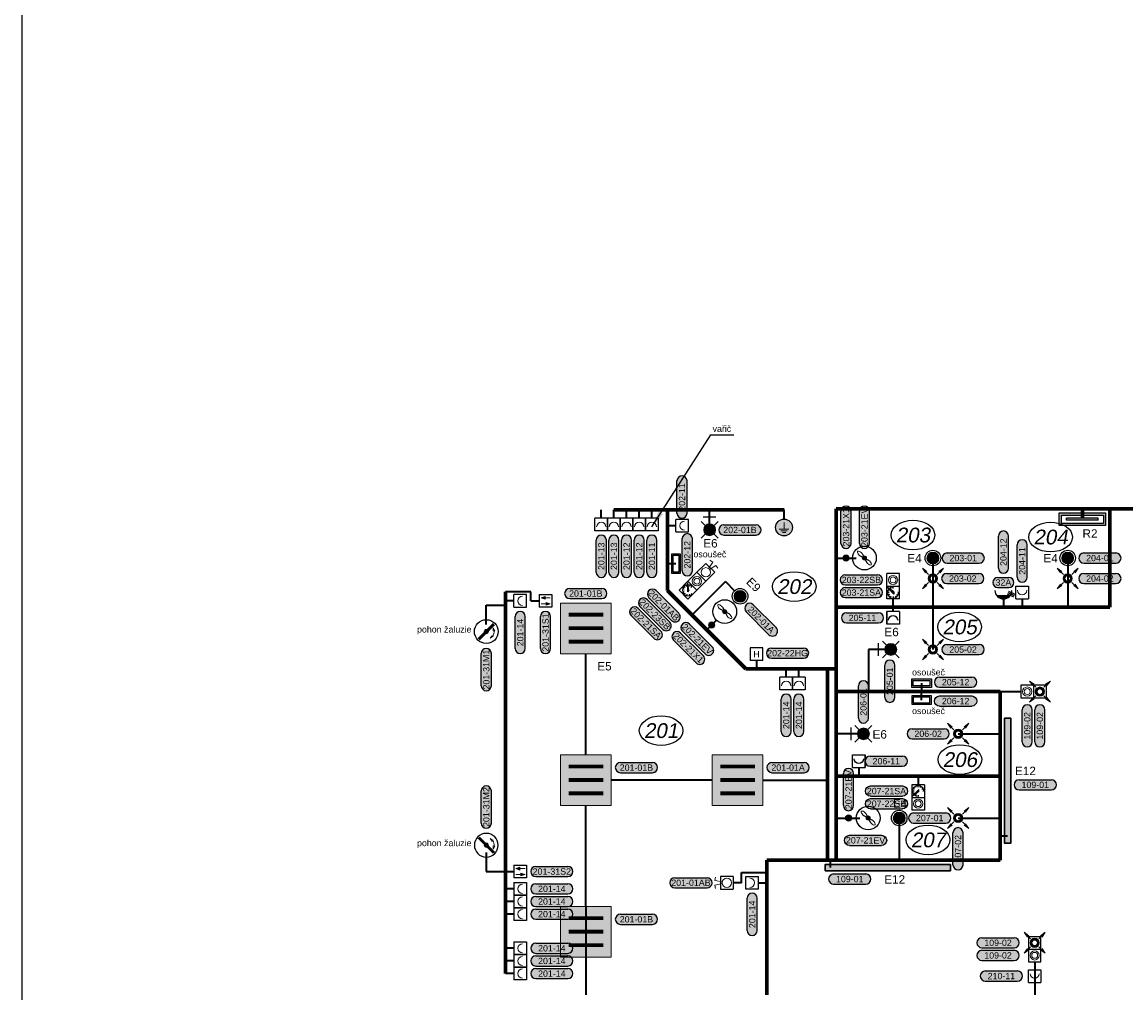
# Model space of a CAD drawing. Extents: x -19864 to 492529, y -84687 to -21221.
# Tile 10 of 34: x 125224 to 138326, y -68697 to -57177. Entities that reach past the tile are written whole.
import ezdxf
from ezdxf.enums import TextEntityAlignment as Align

# ---------------------------------------------------------------- set-up
doc = ezdxf.new("R2010")
doc.units = 0
doc.header["$MEASUREMENT"] = 0
doc.layers.get('0').update_dxf_attribs({"linetype": 'CONTINUOUS'})
for name, color, linetype in [('__ELEKTRO PAVELKA', 4, 'CONTINUOUS'), ('__Oranžová', 30, 'CONTINUOUS'), ('__Temná fialová', 195, 'CONTINUOUS'), ('__Zelená', 3, 'CONTINUOUS'), ('__Žlutá', 2, 'CONTINUOUS')]:
    doc.layers.add(name, color=color, linetype=linetype)
for name, color, linetype, true_color in [('__Rudá tmavá', 7, 'CONTINUOUS', 0xdb0000), ('__Temná modrá', 7, 'CONTINUOUS', 0x0000c7), ('__Tyrkysová', 7, 'CONTINUOUS', 0x00d6a1)]:
    doc.layers.add(name, color=color, linetype=linetype, true_color=true_color)
doc.layers.add('Matrice', color=251, linetype='CONTINUOUS', lineweight=13)
doc.layers.add('MP2000N', color=7, linetype='CONTINUOUS', plot=False)
doc.styles.add('Arial', font='arial.ttf')
doc.styles.add('GENERATED_STYLE_1', font='arial.ttf')
doc.dimstyles.get("Standard").update_dxf_attribs({"dimtxt": 150, "dimasz": 200, "dimexe": 0.18, "dimexo": 0.0625, "dimgap": 100, "dimtad": 1, "dimdec": 4, "dimzin": 0, "dimdsep": 46, "dimtxsty": 'GENERATED_STYLE_1', "dimcen": 0.09, "dimadec": 0, "dimazin": 0, "dimtfac": 1, "dimtdec": 4, "dimtofl": 0, "dimtmove": 0, "dimatfit": 3, "dimfxl": 1, "dimtolj": 1, "dimtzin": 0, "dimarcsym": 0})

# ---------------------------------------------------------------- blocks, each defined once
blk = doc.blocks.new('světlo132')
at = {"ltscale": 2}
h = blk.add_hatch(color=2, dxfattribs=at)
h.dxf.hatch_style = 1
h.paths.add_polyline_path([(-50, 50), (0, 0), (50, 50, 0.414214)], flags=17)
h.paths.add_polyline_path([(-50, 50), (50, -50, 0.198912), (71, 0, 0.668179)])
h.paths.add_polyline_path([(0, 0), (-50, -50, 0.414214), (50, -50)])
h.paths.add_polyline_path([(50, 50, 0.668179), (-71, 0, 0.198912), (-50, -50)])
at = {"color": 7, "lineweight": 13}
for p, q in [((50, 50), (-50, -50)), ((50, -50), (-50, 50))]:
    blk.add_line(p, q, dxfattribs=at)
blk.add_circle((0, 0), 92.4)
blk.add_circle((0, 0), 70.7, dxfattribs=at)
blk = doc.blocks.new('PPRO')
h = blk.add_hatch(color=256)
edge = h.paths.add_edge_path()
edge.add_arc((0, 0), 55, 0, 360)
edge = h.paths.add_edge_path(flags=16)
edge.add_arc((0, 0), 32.5, 0, 360)
at = {"color": 7, "lineweight": 5}
for p, q in [((-125, 124), (-51, 47)), ((-125, 124), (-87, 68)), ((-125, 124), (-71, 83)), ((125, 124), (51, 47)), ((125, 124), (71, 83)), ((125, 124), (87, 68)), ((-125, -124), (-51, -47)), ((-125, -124), (-87, -68)), ((-125, -124), (-71, -83)), ((125, -124), (51, -47)), ((125, -124), (71, -83)), ((125, -124), (87, -68))]:
    blk.add_line(p, q, dxfattribs=at)
at = {"color": 7, "lineweight": 13}
for radius in [55, 32.5]:
    blk.add_circle((0, 0), radius, dxfattribs=at)
blk = doc.blocks.new('T101')
at = {"lineweight": 0}
blk.add_hatch(color=7, dxfattribs=at).paths.add_polyline_path([(25, 0, 1), (-25, 0, 1)])
at = {"color": 7}
for p, q in [((28, 54), (0, 0)), ((0, 0), (54, 28)), ((-54, -28), (0, 0)), ((0, 0), (-28, -54))]:
    blk.add_line(p, q, dxfattribs=at)
blk.add_circle((0, 0), 141)
at = {"color": 7, "lineweight": 0}
blk.add_circle((0, 0), 25, dxfattribs=at)
at = {"color": 7, "lineweight": 13, "extrusion": (0, 0, -1)}
blk.add_ellipse((46, 46), major_axis=(35.7, 35.7), ratio=0.371134, start_param=4.568335, end_param=7.998035, dxfattribs=at)
at = {"color": 7, "lineweight": 13}
blk.add_ellipse((-46, -46), major_axis=(-35.7, -35.7), ratio=0.371134, start_param=4.568335, end_param=7.998035, dxfattribs=at)
blk = doc.blocks.new('skříň šíře 550')
h = blk.add_hatch(color=256)
h.dxf.hatch_style = 1
h.paths.add_polyline_path([(-275, 75), (-275, -75), (275, -75), (275, 75)])
h.paths.add_polyline_path([(250, 50), (250, -50), (-250, -50), (-250, 50)], flags=16)
h.paths.add_polyline_path([(187.5, 12.5), (187.5, -12.5), (-187.5, -12.5), (-187.5, 12.5)], flags=0)
h = blk.add_hatch(color=256)
h.dxf.hatch_style = 1
h.paths.add_polyline_path([(-187.5, 12.5), (-187.5, -12.5), (187.5, -12.5), (187.5, 12.5)])
at = {"color": 7}
for p, q in [((-187.5, 12.5), (187.5, 12.5)), ((-187.5, 12.5), (-187.5, -12.5)), ((187.5, 12.5), (187.5, -12.5)), ((-187.5, -12.5), (187.5, -12.5))]:
    blk.add_line(p, q, dxfattribs=at)
for points in [[(-275, 75), (275, 75), (275, -75), (-275, -75)], [(-250, 50), (250, 50), (250, -50), (-250, -50)]]:
    blk.add_lwpolyline(points, close=True, dxfattribs=at)
blk = doc.blocks.new('LEDPASEK08')
at = {"ltscale": 2}
h = blk.add_hatch(color=256, dxfattribs=at)
h.dxf.hatch_style = 1
h.paths.add_polyline_path([(0, -37), (0, 37), (-1484, 37), (-1484, -37)])
at = {"color": 7, "lineweight": 30, "ltscale": 2}
blk.add_lwpolyline([(0, 37), (0, -37), (-1484, -37), (-1484, 37)], close=True, dxfattribs=at)
blk = doc.blocks.new('Zásuvka 400V')
h = blk.add_hatch(color=256)
h.dxf.hatch_style = 1
h.paths.add_polyline_path([(-80, 140, 0.5), (80, 140)])
for p, q in [((-80, 140), (80, 140)), ((46, 160), (121, 125)), ((53, 175), (128, 141)), ((61, 191), (136, 157)), ((0, 0), (0, 100))]:
    blk.add_line(p, q)
blk.add_arc((0, 200), 100, 180, 0)
blk = doc.blocks.new('A201')
for p, q in [((-75, 250), (75, 250)), ((-75, 100), (-75, 250)), ((75, 250), (75, 100)), ((-75, 100), (75, 100)), ((0, 0), (0, 100))]:
    blk.add_line(p, q)
at = {"color": 7, "lineweight": 13}
blk.add_arc((0, 202.5), 55, 180, 0, dxfattribs=at)
blk = doc.blocks.new('TEXT POPIS 025 ŠEDÁ')
h = blk.add_hatch(color=9)
h.dxf.hatch_style = 2
edge = h.paths.add_edge_path()
edge.add_arc((654, 0), 600, 270, 450)
edge.add_line((654, 600), (-654, 600))
edge.add_arc((-654, 0), 600, 90, 270)
edge.add_line((-654, -600), (654, -600))
at = {"color": 7}
for p, q in [((-654, 600), (654, 600)), ((-654, -600), (654, -600))]:
    blk.add_line(p, q, dxfattribs=at)
at = {"color": 7, "ltscale": 4}
for centre, start, end in [((-654, 0), 90, 270), ((654, 0), 270, 90)]:
    blk.add_arc(centre, 600, start, end, dxfattribs=at)
at = {"color": 7, "linetype": 'Continuous', "style": 'GENERATED_STYLE_1'}
blk.add_attdef('TEXT', text='', height=750, dxfattribs=at).set_placement((0, 0), align=Align.MIDDLE)
blk = doc.blocks.new('Skříň obecná')
h = blk.add_hatch(color=256)
h.dxf.hatch_style = 1
h.paths.add_polyline_path([(175, 75), (-175, 75), (-175, -75), (175, -75)])
h.paths.add_polyline_path([(150, 50), (150, -50), (-150, -50), (-150, 50)], flags=16)
at = {"color": 7}
for points in [[(-175, 75), (175, 75), (175, -75), (-175, -75)], [(-150, 50), (150, 50), (150, -50), (-150, -50)]]:
    blk.add_lwpolyline(points, close=True, dxfattribs=at)
blk = doc.blocks.new('A109')
at = {"lineweight": 5}
for points in [[(-35, 122), (-18, 172), (-53, 172)], [(35, 232), (18, 182), (35, 182), (53, 182)]]:
    blk.add_hatch(color=7, dxfattribs=at).paths.add_polyline_path(points)
for p, q in [((-75, 100), (-75, 250)), ((-75, 250), (75, 250)), ((75, 250), (75, 100)), ((-75, 100), (75, 100)), ((0, 0), (0, 100))]:
    blk.add_line(p, q)
at = {"color": 7, "lineweight": 5}
for p, q in [((-53, 172), (-18, 172)), ((-35, 122), (-53, 172)), ((-35, 122), (-18, 172)), ((35, 232), (18, 182)), ((53, 182), (18, 182)), ((35, 232), (53, 182))]:
    blk.add_line(p, q, dxfattribs=at)
at = {"color": 7, "lineweight": 13}
for p, q in [((-35, 172), (-35, 232)), ((35, 182), (35, 122))]:
    blk.add_line(p, q, dxfattribs=at)
blk = doc.blocks.new('T103')
at = {"lineweight": 13}
blk.add_hatch(color=7, dxfattribs=at).paths.add_polyline_path([(25, 0, 1), (-25, 0, 1)])
at = {"color": 7, "lineweight": 13}
for p, q in [((-96, -82), (82, 96)), ((-89, -89), (89, 89)), ((-82, -96), (96, 82)), ((-47, 79), (-82, 59)), ((-82, 59), (-68, 49)), ((-47, 79), (-68, 49)), ((-101, -10), (-83, -8)), ((-80, -45), (-101, -10)), ((-80, -45), (-83, -8))]:
    blk.add_line(p, q, dxfattribs=at)
blk.add_circle((0, 0), 141)
blk.add_circle((0, 0), 25, dxfattribs=at)
blk.add_arc((-1, 0), 91.4, 144.165, 185.7465, dxfattribs=at)
blk = doc.blocks.new('Nástěnné svítidlo')
at = {"ltscale": 2}
h = blk.add_hatch(color=2, dxfattribs=at)
h.dxf.hatch_style = 1
h.paths.add_polyline_path([(-50, -150, -0.414214), (50, -150), (0, -200)])
h.paths.add_polyline_path([(50, -150, -0.198912), (71, -200, -0.198912), (50, -250), (0, -200)])
h.paths.add_polyline_path([(0, -200), (50, -250, -0.414214), (-50, -250)])
h.paths.add_polyline_path([(-50, -150), (0, -200), (-50, -250, -0.198912), (-71, -200, -0.198912)])
for p, q in [((0, 0), (0, -200)), ((100, -300), (-100, -100)), ((100, -100), (-100, -300)), ((75, -50), (-75, -50))]:
    blk.add_line(p, q)
at = {"color": 7, "lineweight": 13}
blk.add_circle((0, -200), 70.7, dxfattribs=at)
blk = doc.blocks.new('tzhtzht')
for p, q in [((0, 0), (0, -150)), ((0, 0), (150, 0)), ((150, -150), (150, 0)), ((150, 0), (150, -150)), ((0, -150), (150, -150))]:
    blk.add_line(p, q)
at = {"color": 7}
blk.add_arc((75, -102), 55, 0, 180, dxfattribs=at)
blk = doc.blocks.new('a1 1ku50')
at = {"layer": 'MP2000N', "color": 6, "linetype": 'Continuous'}
blk.add_lwpolyline([(-40300, 29150), (0, 29150), (0, 0), (-40300, 0)], close=True, dxfattribs=at)
blk = doc.blocks.new('svítidlo 3x14W')
at = {"ltscale": 2}
h = blk.add_hatch(color=2, dxfattribs=at)
h.dxf.hatch_style = 1
h.paths.add_polyline_path([(600, 600), (0, 600), (0, 0), (600, 0)])
at = {"color": 7}
for p, q in [((505, 475), (97, 475)), ((505, 465), (97, 465)), ((505, 455), (97, 455)), ((505, 445), (97, 445)), ((505, 315), (97, 315)), ((505, 305), (97, 305)), ((505, 295), (97, 295)), ((505, 285), (97, 285)), ((505, 155), (97, 155)), ((505, 145), (97, 145)), ((505, 135), (97, 135)), ((505, 125), (97, 125))]:
    blk.add_line(p, q, dxfattribs=at)
at = {"lineweight": 15}
blk.add_lwpolyline([(0, 600), (600, 600), (600, 0), (0, 0)], close=True, dxfattribs=at)
blk = doc.blocks.new('Značku uzemnění 105')
at = {"ltscale": 4}
h = blk.add_hatch(color=256, dxfattribs=at)
h.dxf.hatch_style = 1
edge = h.paths.add_edge_path()
edge.add_arc((0, 0), 1000, 0, 360)
at = {"color": 7, "lineweight": 9}
for p, q in [((0, 585), (0, -195)), ((585, -195), (-585, -195)), ((390, -390), (-390, -390)), ((195, -585), (-195, -585))]:
    blk.add_line(p, q, dxfattribs=at)
at = {"color": 7, "lineweight": 25}
blk.add_circle((0, 0), 1000, dxfattribs=at)
blk = doc.blocks.new('A104')
at = {"color": 7, "lineweight": 13}
for p, q in [((-27, 318), (-67, 310)), ((-10, 229), (-27, 318)), ((10, 229), (27, 318)), ((27, 318), (67, 310))]:
    blk.add_line(p, q, dxfattribs=at)
for p, q in [((-75, 250), (75, 250)), ((-75, 100), (-75, 250)), ((75, 250), (75, 100)), ((-75, 100), (75, 100)), ((0, 0), (0, 100))]:
    blk.add_line(p, q)
blk.add_circle((0, 175), 55, dxfattribs=at)
blk = doc.blocks.new('TEXT POPIS 050')
h = blk.add_hatch(color=21)
h.dxf.hatch_style = 2
h.paths.add_polyline_path([(-1908, 600, 1), (-1908, -600), (1908, -600, 1), (1908, 600)])
at = {"color": 7}
for p, q in [((-1908, 600), (1908, 600)), ((-1908, -600), (1908, -600))]:
    blk.add_line(p, q, dxfattribs=at)
at = {"color": 7, "ltscale": 4}
for centre, start, end in [((-1908, 0), 90, 270), ((1908, 0), 270, 90)]:
    blk.add_arc(centre, 600, start, end, dxfattribs=at)
at = {"color": 7, "linetype": 'Continuous', "style": 'GENERATED_STYLE_1'}
blk.add_attdef('TEXT', text='', height=750, dxfattribs=at).set_placement((0, 0), align=Align.MIDDLE)
blk = doc.blocks.new('vývod světlo 2')
at = {"true_color": 0xffff33}
h = blk.add_hatch(color=2, dxfattribs=at)
h.dxf.hatch_style = 2
h.paths.add_polyline_path([(-191, 60, 1), (-191, -60), (191, -60, 1), (191, 60)])
at = {"color": 7}
for p, q in [((-191, 60), (191, 60)), ((-191, -60), (191, -60))]:
    blk.add_line(p, q, dxfattribs=at)
at = {"color": 7, "ltscale": 4}
for centre, start, end in [((-191, 0), 90, 270), ((191, 0), 270, 90)]:
    blk.add_arc(centre, 60, start, end, dxfattribs=at)
at = {"color": 7, "linetype": 'Continuous', "style": 'GENERATED_STYLE_1'}
blk.add_attdef('TEXT', text='', height=75, dxfattribs=at).set_placement((0, 0), align=Align.MIDDLE)
blk = doc.blocks.new('hygrostat')
at = {"linetype": 'Continuous'}
for p, q in [((75, 250), (-75, 250)), ((-75, 250), (-75, 100)), ((75, 100), (75, 250)), ((75, 100), (-75, 100))]:
    blk.add_line(p, q, dxfattribs=at)
at = {"color": 7, "lineweight": 13, "style": 'Arial'}
blk.add_text('H', height=75, dxfattribs=at).set_placement((0, 138), align=Align.CENTER)
blk = doc.blocks.new('VP5S')
for p, q in [((-75, 75), (-75, -75)), ((-75, 75), (75, 75)), ((75, 75), (75, -75)), ((75, -75), (-75, -75))]:
    blk.add_line(p, q)
at = {"layer": '__Zelená', "color": 7, "lineweight": 13}
for p, q in [((54, 10), (143, 27)), ((143, 27), (135, 67)), ((54, -10), (143, -27)), ((143, -27), (135, -67))]:
    blk.add_line(p, q, dxfattribs=at)
blk.add_circle((0, 0), 55, dxfattribs=at)
blk = doc.blocks.new('ajksjfl')
at = {"lineweight": 35}
h = blk.add_hatch(color=7, dxfattribs=at)
h.dxf.hatch_style = 1
h.paths.add_polyline_path([(121, 122, 0.01756), (117, 125), (57, 67), (82, 67)])
h.paths.add_polyline_path([(80, 75, -1), (70, 75, -1)], flags=16)
h.paths.add_polyline_path([(117, 125, -0.01756), (121, 122), (134, 141)])
for p, q in [((0, 150), (150, 150)), ((0, 0), (0, 150)), ((150, 150), (150, 0)), ((0, 0), (150, 0))]:
    blk.add_line(p, q)
at = {"color": 7}
for p, q in [((52, 117), (43, 132)), ((134, 141), (57, 67)), ((75, 123), (75, 140)), ((82, 67), (134, 141)), ((98, 117), (107, 132)), ((27, 75), (10, 75)), ((27, 75), (10, 75)), ((34, 99), (19, 108)), ((34, 51), (19, 42)), ((52, 33), (43, 18)), ((82, 67), (57, 67)), ((75, 10), (75, 18)), ((116, 99), (131, 108)), ((123, 75), (140, 75))]:
    blk.add_line(p, q, dxfattribs=at)
blk.add_circle((75, 75), 5.23, dxfattribs=at)
blk.add_arc((75, 75), 65.5, 0, 270, dxfattribs=at)
blk = doc.blocks.new('TLASAM')
for p, q in [((-75, 75), (75, 75)), ((-75, -75), (-75, 75)), ((75, 75), (75, -75)), ((-75, -75), (75, -75))]:
    blk.add_line(p, q)
at = {"color": 7, "lineweight": 13}
blk.add_circle((0, 0), 55, dxfattribs=at)
at = {"color": 7, "lineweight": 5}
blk.add_circle((0, 0), 35, dxfattribs=at)
blk = doc.blocks.new('SPOJ101')
at = {"const_width": 37.5}
blk.add_lwpolyline([(0, -18.75, -1), (0, 18.75, -1)], format="xyb", close=True, dxfattribs=at)
at = {"color": 7, "lineweight": 13}
blk.add_circle((0, 0), 37.5, dxfattribs=at)

msp = doc.modelspace()

# ---------------------------------------------------------------- linework, layer by layer
at = {"color": 7}
for centre in [(135798, -63264), (137432, -63288), (134389, -63876), (136352, -64355), (132809, -65585), (136355, -65929), (135977, -66882)]:
    msp.add_ellipse(centre, major_axis=(-259, 0), ratio=0.6793, dxfattribs=at)
at = {"layer": '__Temná modrá', "lineweight": 35}
for p, q in [((132099, -63065), (132099, -62965)), ((132249, -63065), (132249, -62965)), ((132399, -63065), (132399, -62965)), ((132549, -63065), (132549, -62965)), ((132699, -63065), (132699, -62965)), ((133385, -63202), (133385, -62965)), ((134268, -63074), (134268, -62965)), ((132985, -63153), (132885, -63153)), ((134885, -63537), (135123, -63537)), ((136035, -63537), (136035, -64122)), ((137635, -63537), (137635, -64122)), ((132985, -63606), (132885, -63606)), ((133573, -63816), (133175, -64213)), ((133573, -63816), (133682, -63925)), ((131262, -63940), (130962, -63940)), ((131062, -64045), (130962, -64045)), ((131262, -64045), (131262, -63940)), ((131262, -64045), (131362, -64045)), ((135562, -64122), (135562, -64022)), ((136872, -64022), (136872, -64122)), ((137094, -64022), (137094, -64122)), ((130734, -64324), (130734, -64098)), ((130734, -64098), (130962, -64098)), ((135562, -64172), (135562, -64122)), ((136035, -64122), (136035, -64622)), ((133465, -64275), (133351, -64389)), ((131915, -65872), (131915, -64672)), ((135272, -64622), (135272, -65122)), ((135535, -64622), (135272, -64622)), ((133941, -64752), (133941, -64852)), ((134294, -64952), (134294, -64852)), ((134444, -64952), (134444, -64852)), ((135900, -65022), (135900, -65122)), ((135900, -65222), (135900, -65122)), ((136835, -65122), (137080, -65122)), ((135210, -65623), (134885, -65623)), ((136335, -65622), (136835, -65622)), ((135156, -66022), (135156, -66127)), ((135860, -66127), (135860, -66227)), ((133415, -66172), (132215, -66172)), ((134015, -66172), (134785, -66172)), ((131915, -67672), (131915, -66472)), ((134885, -66622), (135168, -66622)), ((135635, -66622), (135635, -67122)), ((136335, -66622), (136835, -66622)), ((136922, -66838), (136835, -66838)), ((130734, -67031), (130734, -67257)), ((134818, -67210), (134818, -67122)), ((130734, -67257), (130962, -67257)), ((130962, -67257), (131062, -67257)), ((133765, -67390), (133765, -67269)), ((133765, -67269), (134065, -67269)), ((131062, -67462), (130962, -67462)), ((133765, -67390), (133665, -67390)), ((133965, -67390), (134065, -67390)), ((131062, -67612), (130962, -67612)), ((131915, -67672), (131915, -68722)), ((131062, -67762), (130962, -67762)), ((131062, -68168), (130962, -68168)), ((131062, -68318), (130962, -68318)), ((137243, -68327), (137243, -68722)), ((131062, -68468), (130962, -68468))]:
    msp.add_line(p, q, dxfattribs=at)
at = {"layer": '__Temná modrá', "lineweight": 70}
for p, q in [((134268, -62965), (132249, -62965)), ((132885, -62965), (132885, -63923)), ((134885, -62952), (141335, -62952)), ((134885, -67122), (134885, -62952)), ((137810, -63065), (137810, -62952)), ((138135, -62952), (138135, -64122)), ((132885, -63923), (133814, -64852)), ((130962, -68468), (130962, -63940)), ((134885, -64122), (138135, -64122)), ((134885, -64852), (133814, -64852)), ((134785, -64852), (134785, -67122)), ((134885, -65122), (136835, -65122)), ((136835, -65122), (136835, -67122)), ((136835, -66127), (134885, -66127)), ((134065, -67122), (136835, -67122)), ((134065, -68722), (134065, -67122))]:
    msp.add_line(p, q, dxfattribs=at)

# ---------------------------------------------------------------- block references
at = {"lineweight": 0}
for p, values in [((133745, -63204), {'TEXT': '202-01B'}), ((136395, -63537), {'TEXT': '203-01'}), ((138017, -63537), {'TEXT': '204-01'}), ((136390, -63780), {'TEXT': '203-02'}), ((138017, -63780), {'TEXT': '204-02'}), ((131915, -63958), {'TEXT': '201-01B'}), ((136393, -64622), {'TEXT': '205-02'}), ((135979, -65622), {'TEXT': '206-02'}), ((132516, -66024), {'TEXT': '201-01B'}), ((134316, -66024), {'TEXT': '201-01A'}), ((137250, -66228), {'TEXT': '109-01'}), ((135997, -66622), {'TEXT': '207-01'}), ((133163, -67390), {'TEXT': '201-01AB'}), ((135048, -67346), {'TEXT': '109-01'}), ((132516, -67824), {'TEXT': '201-01B'}), ((136808, -68102), {'TEXT': '109-02'}), ((136808, -68252), {'TEXT': '109-02'})]:
    msp.add_blockref('vývod světlo 2', p, dxfattribs=at).add_auto_attribs(values)
at = {"xscale": 0.09999999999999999, "yscale": 0.09999999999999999, "zscale": 0.09999999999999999}
msp.add_blockref('TEXT POPIS 025 ŠEDÁ', (136872, -63827), dxfattribs=at).add_auto_attribs({'TEXT': '32A'})
at = {"lineweight": 0}
for p, rotation, values in [((132841, -64100), 315.0000000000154, {'TEXT': '202-01AB'}), ((133996, -64269), 315.0000000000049, {'TEXT': '202-01A'}), ((135523, -64999), 90, {'TEXT': '205-01'}), ((135210, -65245), 90, {'TEXT': '206-01'}), ((137155, -65528), 90, {'TEXT': '109-02'}), ((137305, -65528), 90, {'TEXT': '109-02'}), ((136333, -66987), 90, {'TEXT': '207-02'})]:
    msp.add_blockref('vývod světlo 2', p, dxfattribs=dict(at, rotation=rotation)).add_auto_attribs(values)
at = {"layer": '__ELEKTRO PAVELKA', "ltscale": 4}
ref = msp.add_blockref('TEXT POPIS 050', (133057, -62813), dxfattribs=dict(at, xscale=0.1, yscale=0.1, zscale=0.1, rotation=90))
ref.add_attrib('TEXT', '202-11', dxfattribs={"layer": '0', "color": 7, "linetype": 'Continuous', "height": 75, "rotation": 90.1156, "style": 'GENERATED_STYLE_1'}).set_placement((133057, -62813), align=Align.MIDDLE)
ref = msp.add_blockref('TEXT POPIS 050', (135004, -63172), dxfattribs=dict(at, xscale=0.1, yscale=0.1, zscale=0.1, rotation=90))
ref.add_attrib('TEXT', '203-21X1', dxfattribs={"layer": '0', "color": 7, "linetype": 'Continuous', "height": 75, "rotation": 90.1156, "style": 'GENERATED_STYLE_1'}).set_placement((135004, -63172), align=Align.MIDDLE)
ref = msp.add_blockref('TEXT POPIS 050', (135222, -63172), dxfattribs=dict(at, xscale=0.1, yscale=0.1, zscale=0.1, rotation=90))
ref.add_attrib('TEXT', '203-21EV', dxfattribs={"layer": '0', "color": 7, "linetype": 'Continuous', "height": 75, "rotation": 90.1156, "style": 'GENERATED_STYLE_1'}).set_placement((135222, -63172), align=Align.MIDDLE)
ref = msp.add_blockref('TEXT POPIS 050', (132099, -63516), dxfattribs=dict(at, xscale=0.1, yscale=0.1, zscale=0.1, rotation=90))
ref.add_attrib('TEXT', '201-13', dxfattribs={"layer": '0', "color": 7, "linetype": 'Continuous', "height": 75, "rotation": 90.1156, "style": 'GENERATED_STYLE_1'}).set_placement((132099, -63516), align=Align.MIDDLE)
ref = msp.add_blockref('TEXT POPIS 050', (132249, -63516), dxfattribs=dict(at, xscale=0.1, yscale=0.1, zscale=0.1, rotation=90))
ref.add_attrib('TEXT', '201-13', dxfattribs={"layer": '0', "color": 7, "linetype": 'Continuous', "height": 75, "rotation": 90.1156, "style": 'GENERATED_STYLE_1'}).set_placement((132249, -63516), align=Align.MIDDLE)
ref = msp.add_blockref('TEXT POPIS 050', (132399, -63516), dxfattribs=dict(at, xscale=0.1, yscale=0.1, zscale=0.1, rotation=90))
ref.add_attrib('TEXT', '201-12', dxfattribs={"layer": '0', "color": 7, "linetype": 'Continuous', "height": 75, "rotation": 90.1156, "style": 'GENERATED_STYLE_1'}).set_placement((132399, -63516), align=Align.MIDDLE)
ref = msp.add_blockref('TEXT POPIS 050', (132549, -63516), dxfattribs=dict(at, xscale=0.1, yscale=0.1, zscale=0.1, rotation=90))
ref.add_attrib('TEXT', '201-12', dxfattribs={"layer": '0', "color": 7, "linetype": 'Continuous', "height": 75, "rotation": 90.1156, "style": 'GENERATED_STYLE_1'}).set_placement((132549, -63516), align=Align.MIDDLE)
ref = msp.add_blockref('TEXT POPIS 050', (132699, -63516), dxfattribs=dict(at, xscale=0.1, yscale=0.1, zscale=0.1, rotation=90))
ref.add_attrib('TEXT', '201-11', dxfattribs={"layer": '0', "color": 7, "linetype": 'Continuous', "height": 75, "rotation": 90.1156, "style": 'GENERATED_STYLE_1'}).set_placement((132699, -63516), align=Align.MIDDLE)
ref = msp.add_blockref('TEXT POPIS 050', (133120, -63498), dxfattribs=dict(at, xscale=0.1, yscale=0.1, zscale=0.1, rotation=90))
ref.add_attrib('TEXT', '202-12', dxfattribs={"layer": '0', "color": 7, "linetype": 'Continuous', "height": 75, "rotation": 90.1156, "style": 'GENERATED_STYLE_1'}).set_placement((133120, -63498), align=Align.MIDDLE)
ref = msp.add_blockref('TEXT POPIS 050', (136872, -63467), dxfattribs=dict(at, xscale=0.1, yscale=0.1, zscale=0.1, rotation=90))
ref.add_attrib('TEXT', '204-12', dxfattribs={"layer": '0', "color": 7, "linetype": 'Continuous', "height": 75, "rotation": 90.1156, "style": 'GENERATED_STYLE_1'}).set_placement((136872, -63467), align=Align.MIDDLE)
ref = msp.add_blockref('TEXT POPIS 050', (137094, -63572), dxfattribs=dict(at, xscale=0.1, yscale=0.1, zscale=0.1, rotation=90))
ref.add_attrib('TEXT', '204-11', dxfattribs={"layer": '0', "color": 7, "linetype": 'Continuous', "height": 75, "rotation": 90.1156, "style": 'GENERATED_STYLE_1'}).set_placement((137094, -63572), align=Align.MIDDLE)
ref = msp.add_blockref('TEXT POPIS 050', (135186, -63797), dxfattribs=dict(at, xscale=0.1, yscale=0.1, zscale=0.1))
ref.add_attrib('TEXT', '203-22SB', dxfattribs={"layer": '0', "color": 7, "linetype": 'Continuous', "height": 75, "rotation": 0.1156, "style": 'GENERATED_STYLE_1'}).set_placement((135186, -63797), align=Align.MIDDLE)
ref = msp.add_blockref('TEXT POPIS 050', (135186, -63947), dxfattribs=dict(at, xscale=0.1, yscale=0.1, zscale=0.1))
ref.add_attrib('TEXT', '203-21SA', dxfattribs={"layer": '0', "color": 7, "linetype": 'Continuous', "height": 75, "rotation": 0.1156, "style": 'GENERATED_STYLE_1'}).set_placement((135186, -63947), align=Align.MIDDLE)
ref = msp.add_blockref('TEXT POPIS 050', (132735, -64206), dxfattribs=dict(at, xscale=0.1, yscale=0.1, zscale=0.1, rotation=315.0000000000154))
ref.add_attrib('TEXT', '202-23SB', dxfattribs={"layer": '0', "color": 7, "linetype": 'Continuous', "height": 75, "rotation": 315.1156, "style": 'GENERATED_STYLE_1'}).set_placement((132735, -64206), align=Align.MIDDLE)
ref = msp.add_blockref('TEXT POPIS 050', (131137, -64421), dxfattribs=dict(at, xscale=0.1, yscale=0.1, zscale=0.1, rotation=90))
ref.add_attrib('TEXT', '201-14', dxfattribs={"layer": '0', "color": 7, "linetype": 'Continuous', "height": 75, "rotation": 90.1156, "style": 'GENERATED_STYLE_1'}).set_placement((131137, -64421), align=Align.MIDDLE)
ref = msp.add_blockref('TEXT POPIS 050', (131437, -64421), dxfattribs=dict(at, xscale=0.1, yscale=0.1, zscale=0.1, rotation=90))
ref.add_attrib('TEXT', '201-31S1', dxfattribs={"layer": '0', "color": 7, "linetype": 'Continuous', "height": 75, "rotation": 90.1156, "style": 'GENERATED_STYLE_1'}).set_placement((131437, -64421), align=Align.MIDDLE)
ref = msp.add_blockref('TEXT POPIS 050', (132629, -64312), dxfattribs=dict(at, xscale=0.1, yscale=0.1, zscale=0.1, rotation=315.0000000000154))
ref.add_attrib('TEXT', '202-21SA', dxfattribs={"layer": '0', "color": 7, "linetype": 'Continuous', "height": 75, "rotation": 315.1156, "style": 'GENERATED_STYLE_1'}).set_placement((132629, -64312), align=Align.MIDDLE)
ref = msp.add_blockref('TEXT POPIS 050', (135199, -64247), dxfattribs=dict(at, xscale=0.1, yscale=0.1, zscale=0.1))
ref.add_attrib('TEXT', '205-11', dxfattribs={"layer": '0', "color": 7, "linetype": 'Continuous', "height": 75, "rotation": 0.1156, "style": 'GENERATED_STYLE_1'}).set_placement((135199, -64247), align=Align.MIDDLE)
ref = msp.add_blockref('TEXT POPIS 050', (133239, -64498), dxfattribs=dict(at, xscale=0.1, yscale=0.1, zscale=0.1, rotation=315.0000000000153))
ref.add_attrib('TEXT', '202-21EV', dxfattribs={"layer": '0', "color": 7, "linetype": 'Continuous', "height": 75, "rotation": 315.1156, "style": 'GENERATED_STYLE_1'}).set_placement((133239, -64498), align=Align.MIDDLE)
ref = msp.add_blockref('TEXT POPIS 050', (133133, -64604), dxfattribs=dict(at, xscale=0.1, yscale=0.1, zscale=0.1, rotation=315.0000000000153))
ref.add_attrib('TEXT', '202-21X1', dxfattribs={"layer": '0', "color": 7, "linetype": 'Continuous', "height": 75, "rotation": 315.1156, "style": 'GENERATED_STYLE_1'}).set_placement((133133, -64604), align=Align.MIDDLE)
ref = msp.add_blockref('TEXT POPIS 050', (130734, -64861), dxfattribs=dict(at, xscale=0.1, yscale=0.1, zscale=0.1, rotation=90))
ref.add_attrib('TEXT', '201-31M1', dxfattribs={"layer": '0', "color": 7, "linetype": 'Continuous', "height": 75, "rotation": 90.1156, "style": 'GENERATED_STYLE_1'}).set_placement((130734, -64861), align=Align.MIDDLE)
ref = msp.add_blockref('TEXT POPIS 050', (134310, -64665), dxfattribs=dict(at, xscale=0.1, yscale=0.1, zscale=0.1))
ref.add_attrib('TEXT', '202-22HG', dxfattribs={"layer": '0', "color": 7, "linetype": 'Continuous', "height": 75, "rotation": 0.1156, "style": 'GENERATED_STYLE_1'}).set_placement((134310, -64665), align=Align.MIDDLE)
ref = msp.add_blockref('TEXT POPIS 050', (136305, -65010), dxfattribs=dict(at, xscale=0.1, yscale=0.1, zscale=0.1))
ref.add_attrib('TEXT', '205-12', dxfattribs={"layer": '0', "color": 7, "linetype": 'Continuous', "height": 75, "rotation": 0.1156, "style": 'GENERATED_STYLE_1'}).set_placement((136305, -65010), align=Align.MIDDLE)
ref = msp.add_blockref('TEXT POPIS 050', (134294, -65403), dxfattribs=dict(at, xscale=0.1, yscale=0.1, zscale=0.1, rotation=90))
ref.add_attrib('TEXT', '201-14', dxfattribs={"layer": '0', "color": 7, "linetype": 'Continuous', "height": 75, "rotation": 90.1156, "style": 'GENERATED_STYLE_1'}).set_placement((134294, -65403), align=Align.MIDDLE)
ref = msp.add_blockref('TEXT POPIS 050', (134444, -65403), dxfattribs=dict(at, xscale=0.1, yscale=0.1, zscale=0.1, rotation=90))
ref.add_attrib('TEXT', '201-14', dxfattribs={"layer": '0', "color": 7, "linetype": 'Continuous', "height": 75, "rotation": 90.1156, "style": 'GENERATED_STYLE_1'}).set_placement((134444, -65403), align=Align.MIDDLE)
ref = msp.add_blockref('TEXT POPIS 050', (136305, -65234), dxfattribs=dict(at, xscale=-0.1, yscale=0.1, zscale=0.1, rotation=180))
ref.add_attrib('TEXT', '206-12', dxfattribs={"layer": '0', "color": 7, "linetype": 'Continuous', "height": 75, "rotation": 359.8844, "style": 'GENERATED_STYLE_1'}).set_placement((136305, -65234), align=Align.MIDDLE)
ref = msp.add_blockref('TEXT POPIS 050', (135482, -65947), dxfattribs=dict(at, xscale=0.1, yscale=0.1, zscale=0.1))
ref.add_attrib('TEXT', '206-11', dxfattribs={"layer": '0', "color": 7, "linetype": 'Continuous', "height": 75, "rotation": 0.1156, "style": 'GENERATED_STYLE_1'}).set_placement((135482, -65947), align=Align.MIDDLE)
ref = msp.add_blockref('TEXT POPIS 050', (135034, -66284), dxfattribs=dict(at, xscale=0.1, yscale=0.1, zscale=0.1, rotation=90))
ref.add_attrib('TEXT', '207-21EV', dxfattribs={"layer": '0', "color": 7, "linetype": 'Continuous', "height": 75, "rotation": 90.1156, "style": 'GENERATED_STYLE_1'}).set_placement((135034, -66284), align=Align.MIDDLE)
ref = msp.add_blockref('TEXT POPIS 050', (130734, -66492), dxfattribs=dict(at, xscale=0.1, yscale=0.1, zscale=0.1, rotation=90))
ref.add_attrib('TEXT', '201-31M2', dxfattribs={"layer": '0', "color": 7, "linetype": 'Continuous', "height": 75, "rotation": 90.1156, "style": 'GENERATED_STYLE_1'}).set_placement((130734, -66492), align=Align.MIDDLE)
ref = msp.add_blockref('TEXT POPIS 050', (135484, -66302), dxfattribs=dict(at, xscale=-0.1, yscale=0.1, zscale=0.1, rotation=180))
ref.add_attrib('TEXT', '207-21SA', dxfattribs={"layer": '0', "color": 7, "linetype": 'Continuous', "height": 75, "rotation": 359.8844, "style": 'GENERATED_STYLE_1'}).set_placement((135484, -66302), align=Align.MIDDLE)
ref = msp.add_blockref('TEXT POPIS 050', (135484, -66452), dxfattribs=dict(at, xscale=-0.1, yscale=0.1, zscale=0.1, rotation=180))
ref.add_attrib('TEXT', '207-22SB', dxfattribs={"layer": '0', "color": 7, "linetype": 'Continuous', "height": 75, "rotation": 359.8844, "style": 'GENERATED_STYLE_1'}).set_placement((135484, -66452), align=Align.MIDDLE)
ref = msp.add_blockref('TEXT POPIS 050', (135236, -66887), dxfattribs=dict(at, xscale=-0.1, yscale=0.1, zscale=0.1, rotation=180))
ref.add_attrib('TEXT', '207-21EV', dxfattribs={"layer": '0', "color": 7, "linetype": 'Continuous', "height": 75, "rotation": 359.8844, "style": 'GENERATED_STYLE_1'}).set_placement((135236, -66887), align=Align.MIDDLE)
ref = msp.add_blockref('TEXT POPIS 050', (131512, -67257), dxfattribs=dict(at, xscale=0.1, yscale=0.1, zscale=0.1))
ref.add_attrib('TEXT', '201-31S2', dxfattribs={"layer": '0', "color": 7, "linetype": 'Continuous', "height": 75, "rotation": 0.1156, "style": 'GENERATED_STYLE_1'}).set_placement((131512, -67257), align=Align.MIDDLE)
ref = msp.add_blockref('TEXT POPIS 050', (131512, -67462), dxfattribs=dict(at, xscale=0.1, yscale=0.1, zscale=0.1))
ref.add_attrib('TEXT', '201-14', dxfattribs={"layer": '0', "color": 7, "linetype": 'Continuous', "height": 75, "rotation": 0.1156, "style": 'GENERATED_STYLE_1'}).set_placement((131512, -67462), align=Align.MIDDLE)
ref = msp.add_blockref('TEXT POPIS 050', (131512, -67612), dxfattribs=dict(at, xscale=0.1, yscale=0.1, zscale=0.1))
ref.add_attrib('TEXT', '201-14', dxfattribs={"layer": '0', "color": 7, "linetype": 'Continuous', "height": 75, "rotation": 0.1156, "style": 'GENERATED_STYLE_1'}).set_placement((131512, -67612), align=Align.MIDDLE)
ref = msp.add_blockref('TEXT POPIS 050', (133890, -67765), dxfattribs=dict(at, xscale=0.1, yscale=0.1, zscale=0.1, rotation=90))
ref.add_attrib('TEXT', '201-14', dxfattribs={"layer": '0', "color": 7, "linetype": 'Continuous', "height": 75, "rotation": 90.1156, "style": 'GENERATED_STYLE_1'}).set_placement((133890, -67765), align=Align.MIDDLE)
ref = msp.add_blockref('TEXT POPIS 050', (131512, -67762), dxfattribs=dict(at, xscale=0.1, yscale=0.1, zscale=0.1))
ref.add_attrib('TEXT', '201-14', dxfattribs={"layer": '0', "color": 7, "linetype": 'Continuous', "height": 75, "rotation": 0.1156, "style": 'GENERATED_STYLE_1'}).set_placement((131512, -67762), align=Align.MIDDLE)
ref = msp.add_blockref('TEXT POPIS 050', (131512, -68168), dxfattribs=dict(at, xscale=0.1, yscale=0.1, zscale=0.1))
ref.add_attrib('TEXT', '201-14', dxfattribs={"layer": '0', "color": 7, "linetype": 'Continuous', "height": 75, "rotation": 0.1156, "style": 'GENERATED_STYLE_1'}).set_placement((131512, -68168), align=Align.MIDDLE)
ref = msp.add_blockref('TEXT POPIS 050', (131512, -68318), dxfattribs=dict(at, xscale=0.1, yscale=0.1, zscale=0.1))
ref.add_attrib('TEXT', '201-14', dxfattribs={"layer": '0', "color": 7, "linetype": 'Continuous', "height": 75, "rotation": 0.1156, "style": 'GENERATED_STYLE_1'}).set_placement((131512, -68318), align=Align.MIDDLE)
ref = msp.add_blockref('TEXT POPIS 050', (131512, -68468), dxfattribs=dict(at, xscale=0.1, yscale=0.1, zscale=0.1))
ref.add_attrib('TEXT', '201-14', dxfattribs={"layer": '0', "color": 7, "linetype": 'Continuous', "height": 75, "rotation": 0.1156, "style": 'GENERATED_STYLE_1'}).set_placement((131512, -68468), align=Align.MIDDLE)
ref = msp.add_blockref('TEXT POPIS 050', (136848, -68497), dxfattribs=dict(at, xscale=0.1, yscale=0.1, zscale=0.1))
ref.add_attrib('TEXT', '210-11', dxfattribs={"layer": '0', "color": 7, "linetype": 'Continuous', "height": 75, "rotation": 0.1156, "style": 'GENERATED_STYLE_1'}).set_placement((136848, -68497), align=Align.MIDDLE)
at = {"layer": '__Oranžová', "linetype": 'Continuous', "lineweight": 0, "ltscale": 3000, "xscale": 0.1, "yscale": 0.1, "zscale": 0.1}
msp.add_blockref('Značku uzemnění 105', (134268, -63174), dxfattribs=at)
at = {"layer": '__Rudá tmavá'}
for name, p, rotation in [('A201', (132099, -62965), 180), ('A201', (132249, -62965), 180), ('A201', (132399, -62965), 180), ('A201', (132549, -62965), 180), ('A201', (132699, -62965), 180), ('skříň šíře 550', (137810, -63077), 180), ('T101', (135222, -63537), 269.9999999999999), ('ajksjfl', (133128, -64025), 45.00000000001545), ('ajksjfl', (135637, -64022), 90), ('A109', (131262, -64045), 269.9999999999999), ('T101', (133564, -64173), 269.9999999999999), ('T103', (130734, -64410), 180), ('A201', (134294, -64852), 180), ('A201', (134444, -64852), 180), ('T101', (135267, -66622), 269.9999999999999), ('A109', (130962, -67257), 269.9999999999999), ('A201', (134065, -67390), 90), ('A201', (130962, -67462), 269.9999999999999), ('A201', (130962, -67612), 269.9999999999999), ('A201', (130962, -67762), 269.9999999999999), ('A201', (130962, -68168), 269.9999999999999), ('A201', (130962, -68318), 269.9999999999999), ('A201', (130962, -68468), 269.9999999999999)]:
    msp.add_blockref(name, p, dxfattribs=dict(at, rotation=rotation))
at = {"layer": '__Rudá tmavá', "xscale": -1}
for name, p, rotation in [('A201', (132885, -63153), 270), ('A201', (130962, -64045), 270), ('tzhtzht', (135081, -66022), 180), ('ajksjfl', (135935, -66227), 90)]:
    msp.add_blockref(name, p, dxfattribs=dict(at, rotation=rotation))
at = {"layer": '__Rudá tmavá'}
for p, xscale, yscale, zscale, rotation in [((132985, -63603), 0.6666666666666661, 0.6666666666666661, 0.6666666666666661, 90), ((135900, -65222), -0.6666666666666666, 0.6666666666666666, 0.6666666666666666, 180)]:
    msp.add_blockref('Skříň obecná', p, dxfattribs=dict(at, xscale=xscale, yscale=yscale, zscale=zscale, rotation=rotation))
for name, p in [('SPOJ101', (135004, -63537)), ('Zásuvka 400V', (136872, -64122)), ('A201', (137094, -64122)), ('SPOJ101', (133408, -64332)), ('hygrostat', (133941, -64852)), ('SPOJ101', (135034, -66622)), ('A201', (137243, -68672))]:
    msp.add_blockref(name, p, dxfattribs=at)
at = {"layer": '__Rudá tmavá', "xscale": -1}
for name, p in [('tzhtzht', (135637, -64172)), ('T103', (130734, -66945))]:
    msp.add_blockref(name, p, dxfattribs=at)
at = {"layer": '__Rudá tmavá', "xscale": 0.6666666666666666, "yscale": 0.6666666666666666, "zscale": 0.6666666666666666}
msp.add_blockref('Skříň obecná', (135900, -65022), dxfattribs=at)
at = {"layer": '__Temná modrá'}
for name, p in [('Nástěnné svítidlo', (133385, -63002)), ('světlo132', (136035, -63537)), ('světlo132', (137635, -63537)), ('světlo132', (133746, -63991)), ('svítidlo 3x14W', (131615, -64672)), ('svítidlo 3x14W', (131615, -66472)), ('svítidlo 3x14W', (133415, -66472)), ('světlo132', (135635, -66622)), ('svítidlo 3x14W', (131615, -68272))]:
    msp.add_blockref(name, p, dxfattribs=at)
for name, p, rotation in [('VP5S', (133340, -63706), 45.00000000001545), ('Nástěnné svítidlo', (135335, -64622), 90), ('Nástěnné svítidlo', (135010, -65623), 90), ('TLASAM', (135860, -66452), 269.9999999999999)]:
    msp.add_blockref(name, p, dxfattribs=dict(at, rotation=rotation))
at = {"layer": '__Temná modrá', "xscale": -1}
for name, p, rotation in [('TLASAM', (133234, -63812), 225.0000000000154), ('TLASAM', (135562, -63797), 270), ('TLASAM', (137155, -65122), 90), ('TLASAM', (137305, -65122), 90), ('A104', (133765, -67390), 90), ('TLASAM', (137243, -68102), 180), ('TLASAM', (137243, -68252), 180)]:
    msp.add_blockref(name, p, dxfattribs=dict(at, rotation=rotation))
at = {"layer": '__Zelená', "xscale": -1}
for p in [(136035, -63780), (137635, -63780), (136035, -64622)]:
    msp.add_blockref('PPRO', p, dxfattribs=at)
at = {"layer": '__Zelená'}
for p, rotation in [((137305, -65122), 90), ((137243, -68102), 179.9999999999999)]:
    msp.add_blockref('PPRO', p, dxfattribs=dict(at, rotation=rotation))
for p in [(136335, -65622), (136335, -66622)]:
    msp.add_blockref('PPRO', p, dxfattribs=at)
at = {"layer": '__Žlutá', "rotation": 90}
msp.add_blockref('LEDPASEK08', (136922, -65438), dxfattribs=at)
at = {"layer": '__Žlutá'}
msp.add_blockref('LEDPASEK08', (136242, -67210), dxfattribs=at)
at = {"layer": 'MP2000N', "color": 6, "rotation": 90}
msp.add_blockref('a1 1ku50', (154374, -38844), dxfattribs=at)

# ---------------------------------------------------------------- texts
at = {"layer": '__Rudá tmavá', "style": 'Arial'}
msp.add_text('R2', height=100, dxfattribs=at).set_placement((137810, -63296))
at = {"layer": '__Temná fialová', "style": 'Arial'}
for s, p in [('vařič', (133420, -62040)), ('osoušeč', (133193, -63529)), ('pohon žaluzie', (129912, -64421)), ('osoušeč', (135788, -64930)), ('osoušeč', (135788, -65389)), ('pohon žaluzie', (129912, -66956))]:
    msp.add_text(s, height=75, dxfattribs=at).set_placement(p)
at = {"layer": '__Temná modrá', "lineweight": 0, "style": 'Arial'}
for s, p in [('E6', (133309, -63412)), ('E4', (135731, -63589)), ('E4', (137347, -63589)), ('E6', (135459, -64465)), ('E5', (132051, -64871)), ('E6', (135318, -65680)), ('E12', (137009, -66113)), ('E4', (135560, -66499)), ('E12', (135457, -67401))]:
    msp.add_text(s, height=100, dxfattribs=at).set_placement(p)
msp.add_text('E9', height=100, rotation=315, dxfattribs=at).set_placement((133811, -63828))
at = {"layer": '__Tyrkysová', "style": 'Arial', "oblique": 10}
for s, p in [('203', (135798, -63264)), ('204', (137432, -63288)), ('202', (134389, -63876)), ('205', (136352, -64355)), ('201', (132809, -65585)), ('206', (136355, -65929)), ('207', (135977, -66882))]:
    msp.add_text(s, height=175, dxfattribs=at).set_placement(p, align=Align.MIDDLE_CENTER)

# ---------------------------------------------------------------- leaders
at = {"layer": 'Matrice'}
msp.add_leader([(132699, -63167), (133401, -62076), (133671, -62076)], dimstyle='Standard', override={"dimasz": 200, "dimgap": 0.09, "dimtad": 0}, dxfattribs=at)

doc.saveas('drawing.dxf')
